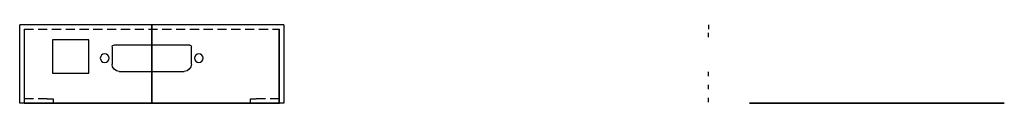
# Model space of a CAD drawing. Header units: millimetres. Extents: x -238 to 102, y -66 to 222.
# Tile 1 of 3: x -238 to 102, y -66 to -39. Entities that reach past the tile are written whole.
import ezdxf

# ---------------------------------------------------------------- set-up
doc = ezdxf.new("R2010")
doc.units = ezdxf.units.MM
doc.linetypes.add('VERDECKT2', pattern=[4.7625, 3.175, -1.5875])
for name, color, linetype in [('VP-Links-HID', 3, 'VERDECKT2'), ('VP-Links-VIS', 2, 'Continuous'), ('vp-oben-HID', 3, 'VERDECKT2'), ('vp-oben-VIS', 2, 'Continuous'), ('VP-Schnitt-HAT', 4, 'Continuous'), ('VP-Schnitt-HID', 3, 'VERDECKT2'), ('VP-Schnitt-VIS', 2, 'Continuous'), ('VP-Vorn-HID', 3, 'VERDECKT2'), ('VP-Vorn-VIS', 2, 'Continuous')]:
    doc.layers.add(name, color=color, linetype=linetype)

msp = doc.modelspace()

# ---------------------------------------------------------------- hatches: boundary and pattern name
at = {"layer": 'VP-Schnitt-HAT', "extrusion": (1, 0, 0)}
h = msp.add_hatch(dxfattribs=at)
h.set_pattern_fill('ANSI31', color=256, style=0)
h.set_pattern_definition([(315, (-145.131, -1.6), (2.24506, 2.24506), [])])
h.paths.add_polyline_path([(-66.08, -0.1), (-66.08, -1.6), (-55.13, -1.6), (-55.13, -0.1)])
h.paths.add_polyline_path([(-40.58, -0.1), (-46.03, -0.1), (-46.03, -1.6), (-39.08, -1.6), (-39.08, 51.7), (-40.58, 51.7)])

# ---------------------------------------------------------------- linework, layer by layer
at = {"layer": 'VP-Links-HID'}
for p, q in [((-192.28, -40.58, 51.7), (-192.28, -40.58, -1.6)), ((-192.28, -66.08, -0.1), (-192.28, -40.58, -0.1)), ((-192.28, -44.28, -1.6), (-192.28, -44.28, -0.1)), ((-192.28, -46.03, -0.1), (-192.28, -46.03, -1.6)), ((-192.28, -49.08, -0.1), (-192.28, -49.08, -1.6)), ((-192.28, -52.08, -0.1), (-192.28, -52.08, -1.6)), ((-192.28, -55.13, -0.1), (-192.28, -55.13, -1.6)), ((-192.28, -55.78, -1.6), (-192.28, -55.78, -0.1)), ((-192.28, -64.58), (-192.28, -64.58, 51.7)), ((-192.28, -64.58), (-192.28, -66.08))]:
    msp.add_line(p, q, dxfattribs=at)
at = {"layer": 'VP-Links-VIS'}
for p, q in [((-192.28, -39.08, 51.7), (-192.28, -39.08, -1.6)), ((-192.28, -39.08, -1.6), (-192.28, -66.08, -1.6)), ((-192.28, -66.08, 51.7), (-192.28, -39.08, 51.7)), ((-192.28, -66.08, 51.7), (-192.28, -66.08, -1.6))]:
    msp.add_line(p, q, dxfattribs=at)
at = {"layer": 'vp-oben-HID'}
for p, q in [((-236.38, -66.08, 51.7), (-236.38, -66.08, -1.6)), ((-228.38, -66.08), (-236.38, -66.08)), ((-236.28, -66.08, -1.6), (-236.28, -66.08, -0.1)), ((-236.28, -66.08, -0.1), (-148.28, -66.08, -0.1)), ((-226.53, -66.08, -1.6), (-226.53, -66.08, -0.1)), ((-226.38, -66.08, 2), (-226.38, -66.08, 49.7)), ((-214.03, -66.08, -1.6), (-214.03, -66.08, -0.1)), ((-210.04, -66.08, -0.1), (-210.04, -66.08, -1.6)), ((-207.04, -66.08, -0.1), (-207.04, -66.08, -1.6)), ((-205.98, -66.08, -0.1), (-205.98, -66.08, -1.6)), ((-178.58, -66.08, -0.1), (-178.58, -66.08, -1.6)), ((-177.53, -66.08, -0.1), (-177.53, -66.08, -1.6)), ((-174.53, -66.08, -0.1), (-174.53, -66.08, -1.6)), ((-158.18, -66.08, 49.7), (-158.18, -66.08, 2)), ((-148.18, -66.08), (-156.18, -66.08)), ((-148.28, -66.08, -0.1), (-148.28, -66.08, -1.6)), ((-148.18, -66.08, 51.7), (-148.18, -66.08, -1.6)), ((14.08, -66.08), (102.08, -66.08)), ((19.32, -66.08), (19.32, -66.08, 1.5)), ((22.32, -66.08), (22.32, -66.08, 1.5)), ((23.38, -66.08), (23.38, -66.08, 1.5)), ((50.78, -66.08), (50.78, -66.08, 1.5)), ((51.83, -66.08), (51.83, -66.08, 1.5)), ((54.83, -66.08), (54.83, -66.08, 1.5)), ((61.32, -66.08), (61.32, -66.08, 1.5)), ((64.32, -66.08), (64.32, -66.08, 1.5)), ((65.38, -66.08), (65.38, -66.08, 1.5)), ((92.78, -66.08), (92.78, -66.08, 1.5)), ((93.83, -66.08), (93.83, -66.08, 1.5)), ((96.83, -66.08), (96.83, -66.08, 1.5))]:
    msp.add_line(p, q, dxfattribs=at)
at = {"layer": 'vp-oben-HID', "extrusion": (-3.06534e-46, 1, -6.66134e-16)}
for centre in [(-18.7, -3.5, -66.08), (-97.45, -3.5, -66.08)]:
    msp.add_circle(centre, 1.25, dxfattribs=at)
for centre, start, end in [((228.38, 49.7, -66.08), 90, 180), ((228.38, 2, -66.08), 180, 270), ((156.18, 49.7, -66.08), 0, 90), ((156.18, 2, -66.08), 270, 0)]:
    msp.add_arc(centre, 2, start, end, dxfattribs=at)
at = {"layer": 'vp-oben-VIS'}
for p, q in [((-146.68, -66.08, -1.6), (-237.88, -66.08, -1.6)), ((-237.88, -66.08, 51.7), (-237.88, -66.08, -1.6)), ((-146.68, -66.08, 51.7), (-237.88, -66.08, 51.7)), ((-146.68, -66.08, 51.7), (-146.68, -66.08, -1.6)), ((14.08, -66.08, 1.5), (102.08, -66.08, 1.5)), ((14.08, -66.08, -8), (14.08, -66.08, 1.5)), ((14.08, -66.08, -48.3), (14.08, -66.08, -8)), ((16.08, -66.08, -10), (100.08, -66.08, -10)), ((100.08, -66.08, -50.3), (16.08, -66.08, -50.3)), ((102.08, -66.08, -8), (102.08, -66.08, 1.5)), ((102.08, -66.08, -8), (102.08, -66.08, -48.3))]:
    msp.add_line(p, q, dxfattribs=at)
at = {"layer": 'vp-oben-VIS', "extrusion": (-3.06534e-46, 1, -6.66134e-16)}
for centre in [(-18.7, -46.8, -66.08), (-97.45, -46.8, -66.08)]:
    msp.add_circle(centre, 1.25, dxfattribs=at)
for centre, start, end in [((-16.08, -8, -66.08), 270, 0), ((-16.08, -48.3, -66.08), 270, 0), ((-100.08, -8, -66.08), 180, 270), ((-100.08, -48.3, -66.08), 180, 270)]:
    msp.add_arc(centre, 2, start, end, dxfattribs=at)
at = {"layer": 'VP-Schnitt-HID'}
for p, q in [((-192.28, -40.58, -1.6), (-192.28, -40.58, -0.1)), ((-192.28, -44.28, -1.6), (-192.28, -44.28, -0.1)), ((-192.28, -49.08, -0.1), (-192.28, -49.08, -1.6)), ((-192.28, -52.08, -0.1), (-192.28, -52.08, -1.6)), ((-192.28, -55.78, -1.6), (-192.28, -55.78, -0.1))]:
    msp.add_line(p, q, dxfattribs=at)
at = {"layer": 'VP-Schnitt-VIS'}
for p, q in [((-192.28, -39.08, 51.7), (-192.28, -40.58, 51.7)), ((-192.28, -39.08, -1.6), (-192.28, -39.08, 51.7)), ((-192.28, -46.03, -1.6), (-192.28, -39.08, -1.6)), ((-192.28, -64.58, 51.7), (-192.28, -40.58, 51.7)), ((-192.28, -40.58, 51.7), (-192.28, -40.58, -0.1)), ((-192.28, -40.58, -0.1), (-192.28, -46.03, -0.1)), ((-192.28, -46.63, -0.1), (-192.28, -46.03, -0.1)), ((-192.28, -46.03, -1.6), (-192.28, -46.63, -1.6)), ((-192.28, -46.03, -0.1), (-192.28, -46.03, -1.6)), ((-192.28, -52.63, -0.1), (-192.28, -46.63, -0.1)), ((-192.28, -46.63, -1.6), (-192.28, -52.63, -1.6)), ((-192.28, -55.13, -0.1), (-192.28, -52.63, -0.1)), ((-192.28, -52.63, -1.6), (-192.28, -55.13, -1.6)), ((-192.28, -55.13, -0.1), (-192.28, -66.08, -0.1)), ((-192.28, -55.13, -1.6), (-192.28, -55.13, -0.1)), ((-192.28, -66.08, -1.6), (-192.28, -55.13, -1.6)), ((-192.28, -64.58, 51.7), (-192.28, -66.08, 51.7)), ((-192.28, -64.58, 49.7), (-192.28, -64.58, 51.7)), ((-192.28, -64.58, 2), (-192.28, -64.58, 49.7)), ((-192.28, -66.08), (-192.28, -64.58)), ((-192.28, -64.58), (-192.28, -64.58, 2)), ((-192.28, -66.08), (-192.28, -66.08, -0.1)), ((-192.28, -66.08, 51.7), (-192.28, -66.08, 49.7)), ((-192.28, -66.08, 49.7), (-192.28, -66.08, 2)), ((-192.28, -66.08, 2), (-192.28, -66.08)), ((-192.28, -66.08, -0.1), (-192.28, -66.08, -1.6))]:
    msp.add_line(p, q, dxfattribs=at)
at = {"layer": 'VP-Vorn-HID'}
for p, q in [((-236.28, -40.58, -1.6), (-148.28, -40.58, -1.6)), ((-228.38, -64.58, -1.6), (-236.28, -64.58, -1.6)), ((-228.38, -64.58, -1.6), (-226.38, -64.58, -1.6)), ((-226.38, -64.58, -1.6), (-226.38, -66.08, -1.6)), ((-158.18, -64.58, -1.6), (-156.18, -64.58, -1.6)), ((-158.18, -66.08, -1.6), (-158.18, -64.58, -1.6)), ((-148.28, -64.58, -1.6), (-156.18, -64.58, -1.6))]:
    msp.add_line(p, q, dxfattribs=at)
at = {"layer": 'VP-Vorn-VIS'}
for p, q in [((-146.68, -39.08, -1.6), (-237.88, -39.08, -1.6)), ((-237.88, -66.08, -1.6), (-237.88, -39.08, -1.6)), ((-236.38, -40.58, -1.6), (-236.28, -40.58, -1.6)), ((-236.38, -40.58, -1.6), (-236.38, -66.08, -1.6)), ((-236.28, -40.58, -1.6), (-236.28, -66.08, -1.6)), ((-148.28, -40.58, -1.6), (-148.18, -40.58, -1.6)), ((-148.28, -66.08, -1.6), (-148.28, -40.58, -1.6)), ((-148.18, -66.08, -1.6), (-148.18, -40.58, -1.6)), ((-146.68, -39.08, -1.6), (-146.68, -66.08, -1.6)), ((-214.03, -44.28, -1.6), (-226.53, -44.28, -1.6)), ((-226.53, -44.28, -1.6), (-226.53, -55.78, -1.6)), ((-214.03, -55.78, -1.6), (-214.03, -44.28, -1.6)), ((-205.98, -46.63, -1.6), (-205.98, -52.63, -1.6)), ((-179.18, -46.03, -1.6), (-205.38, -46.03, -1.6)), ((-178.58, -52.63, -1.6), (-178.58, -46.63, -1.6)), ((-226.53, -55.78, -1.6), (-214.03, -55.78, -1.6)), ((-203.48, -55.13, -1.6), (-181.08, -55.13, -1.6)), ((-236.28, -64.58, -1.6), (-236.38, -64.58, -1.6)), ((-148.18, -64.58, -1.6), (-148.28, -64.58, -1.6)), ((-236.38, -66.08, -1.6), (-237.88, -66.08, -1.6)), ((-236.38, -66.08, -1.6), (-236.28, -66.08, -1.6)), ((-236.28, -66.08, -1.6), (-148.28, -66.08, -1.6)), ((-148.28, -66.08, -1.6), (-148.18, -66.08, -1.6)), ((-146.68, -66.08, -1.6), (-148.18, -66.08, -1.6))]:
    msp.add_line(p, q, dxfattribs=at)
at = {"layer": 'VP-Vorn-VIS', "extrusion": (4.44089e-16, -4.44089e-16, -1)}
for centre in [(208.54, -50.58, 1.6), (176.03, -50.58, 1.6)]:
    msp.add_circle(centre, 1.5, dxfattribs=at)
for centre, radius, start, end in [((205.38, -46.63, 1.6), 0.6, 360, 90), ((179.18, -46.63, 1.6), 0.6, 90, 180), ((203.48, -52.63, 1.6), 2.5, 270, 0), ((181.08, -52.63, 1.6), 2.5, 180, 270)]:
    msp.add_arc(centre, radius, start, end, dxfattribs=at)

doc.saveas('drawing.dxf')
